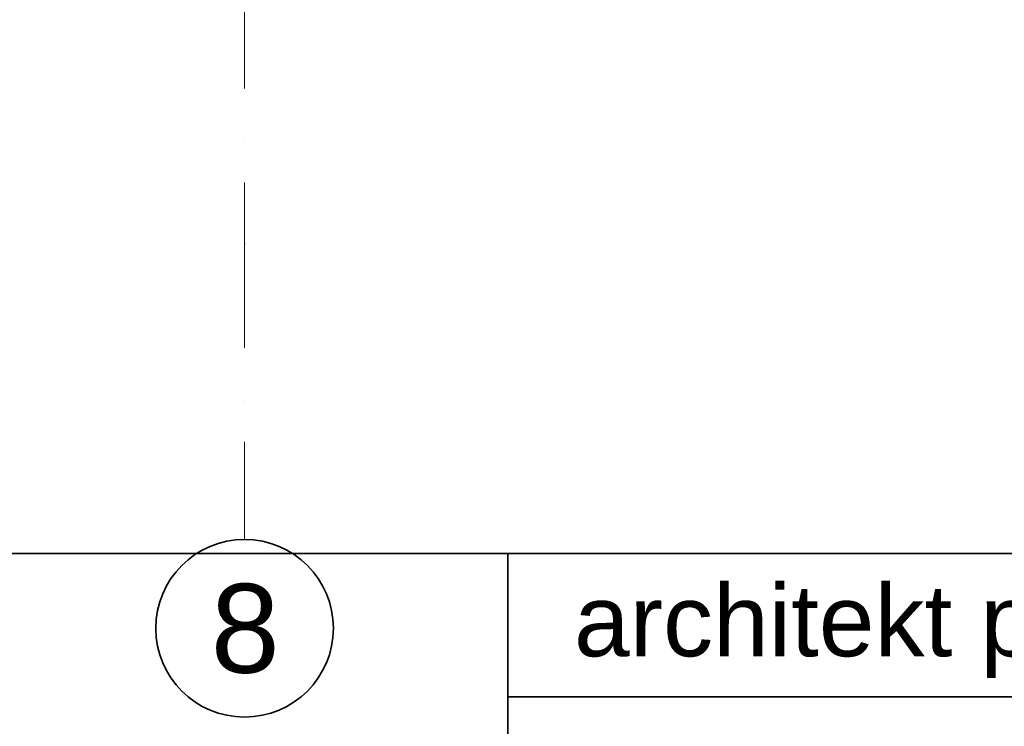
# Model space of a CAD drawing. Header units: millimetres. Extents: x 82175 to 237000, y 24756 to 471700.
# Tile 210 of 256: x 121750 to 125077, y 370741 to 373128. Entities that reach past the tile are written whole.
import ezdxf

# ---------------------------------------------------------------- set-up
doc = ezdxf.new("R2010")
doc.units = ezdxf.units.MM
doc.header["$XCLIPFRAME"] = 2
doc.linetypes.add('Kropki i Kreski', pattern=[6.702778, 3.527778, -1.763889, 0, -1.411111])
doc.layers.add('arch tabela_Nr_Pióra__100', color=7, linetype='Continuous', lineweight=20)
doc.layers.add('Konstrukcja - Siatka mod', color=8, linetype='Continuous')
doc.styles.add('STYL_AUTOMATYCZNY_1', font='arial.ttf')
picture_1 = doc.add_image_def('image1.tif', size_in_pixel=(2126, 2126))

msp = doc.modelspace()

# ---------------------------------------------------------------- linework, layer by layer
at = {"color": 7, "linetype": 'Continuous', "lineweight": 35}
for p, q in [((118554.2, 371325.2), (136554.2, 371325.2)), ((119329.7, 371325.2), (136286.4, 371325.2)), ((123399.5, 366480.4), (123399.5, 371325.2)), ((123399.5, 370840.7), (134325.5, 370840.7))]:
    msp.add_line(p, q, dxfattribs=at)
at = {"layer": 'Konstrukcja - Siatka mod', "color": 8, "linetype": 'Kropki i Kreski', "lineweight": 13, "ltscale": 100}
for p, q in [((122510, 389337), (122510, 372372.2)), ((122510, 372372.2), (122510, 371372.2))]:
    msp.add_line(p, q, dxfattribs=at)
at = {"layer": 'Konstrukcja - Siatka mod', "color": 8, "linetype": 'Continuous', "lineweight": 35, "ltscale": 100}
msp.add_circle((122510, 371072.2), 300, dxfattribs=at)
at = {"layer": 'Konstrukcja - Siatka mod', "color": 8, "linetype": 'Kropki i Kreski', "lineweight": 13, "ltscale": 100}
msp.add_point((122510, 372372.2), dxfattribs=at)
msp.add_point((122510, 372372.2), dxfattribs=at)

# ---------------------------------------------------------------- texts
at = {"color": 7, "linetype": 'Continuous', "lineweight": 35, "insert": (123623.2, 371062), "char_height": 242.239, "attachment_point": 4, "style": 'STYL_AUTOMATYCZNY_1'}
msp.add_mtext('\\A1;{\\pql;\\fArial|b0|i0|c238|p0;\\W1.000000;architekt prowadzący}', dxfattribs=at)
at = {"layer": 'Konstrukcja - Siatka mod', "color": 8, "linetype": 'Continuous', "lineweight": 13, "insert": (122395.6, 371222.2), "char_height": 300, "attachment_point": 1, "style": 'STYL_AUTOMATYCZNY_1'}
msp.add_mtext('\\A1;{\\pql;\\pt0;\\fArial|b0|i0|c238|p0;\\W1.000000;8}', dxfattribs=at)

# ---------------------------------------------------------------- pictures from other files: only their frames are drawn
at = {"layer": 'arch tabela_Nr_Pióra__100', "linetype": 'Continuous'}
image = msp.add_image(picture_1, insert=(118554.2, 366480.4), size_in_units=(5000, 5000), dxfattribs=at)
image.set_boundary_path([(-0.5, 65.5), (2059.76, 2125.5)])

doc.saveas('drawing.dxf')
